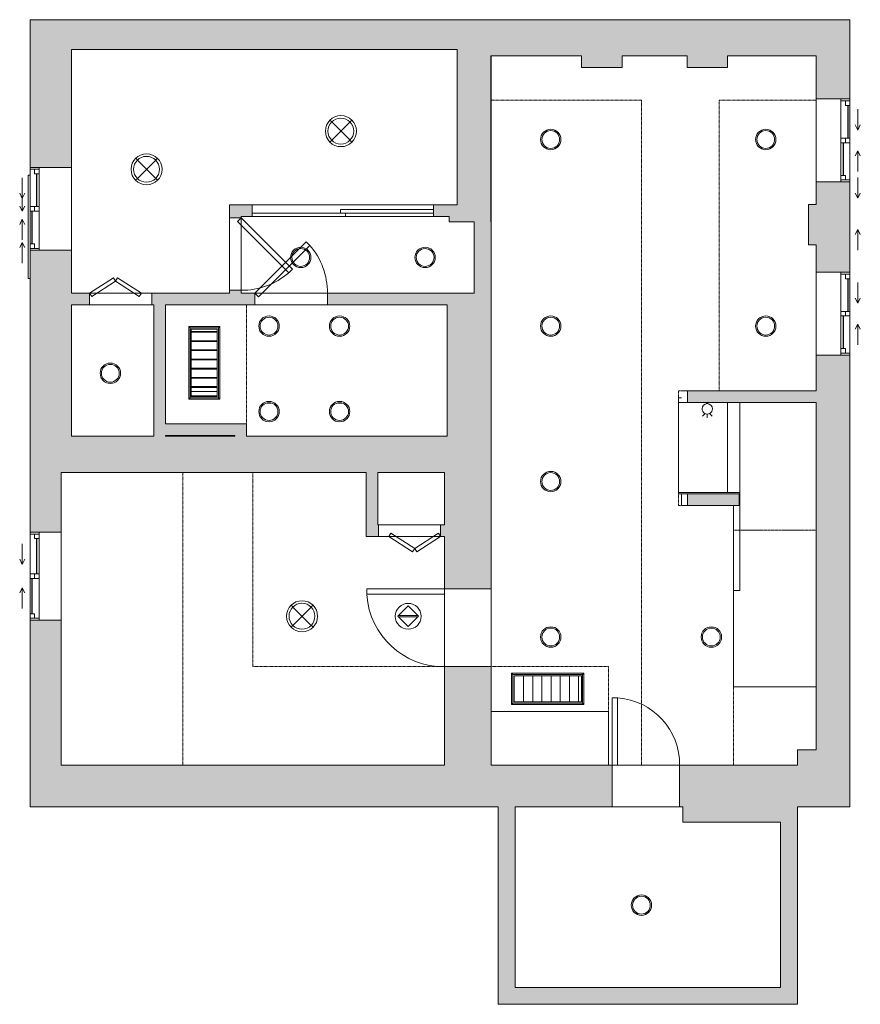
# Model space of a CAD drawing. Header units: inches. Extents: x -243 to 82, y -128 to 252.
import ezdxf

# ---------------------------------------------------------------- set-up
doc = ezdxf.new("R2010")
doc.units = ezdxf.units.IN
doc.header["$MEASUREMENT"] = 0
doc.linetypes.add('Dash', pattern=[0.23622, 0.11811, -0.11811])
doc.linetypes.add('Dash 1_16_', pattern=[0.125, 0.0625, -0.0625])
for name, color, linetype, lineweight in [('A-AREA', 32, 'Dash', 9), ('A-CLNG', 13, 'Continuous', 9), ('A-DETL-THIN', 151, 'Continuous', 9), ('A-DOOR', 31, 'Continuous', 9), ('A-GENM', 13, 'Continuous', 9), ('A-GLAZ', 151, 'Continuous', 9), ('A-WALL', 90, 'Continuous', 9), ('A-WALL-PATT', 111, 'Continuous', 9), ('E-LITE-EQPM', 33, 'Continuous', 9), ('Q-SPCQ', 91, 'Continuous', 9)]:
    doc.layers.add(name, color=color, linetype=linetype, lineweight=lineweight)

# ---------------------------------------------------------------- blocks, each defined once
blk = doc.blocks.new('Planitar - Single Door_Flush Panel - 2_-2_ x 6_-8_-3089463-106 - Basement')
at = {"layer": 'A-DOOR', "lineweight": 18}
for p, q in [((10.99, -8), (10.99, -34)), ((13, -8), (10.99, -8)), ((13, -8), (13, -34)), ((13, -34), (10.99, -34))]:
    blk.add_line(p, q, dxfattribs=at)
at = {"layer": 'A-DOOR'}
blk.add_arc((12.77, -8.3), 25.77, 179.3329, 265.7034, dxfattribs=at)
blk = doc.blocks.new('Planitar - Single Door_Flush Panel - 2_-6_ x 6_-8_-3089484-106 - Basement')
at = {"layer": 'A-DOOR', "lineweight": 18}
for p, q in [((12.99, 9), (12.99, 39)), ((15, 39), (12.99, 39)), ((15, 9), (15, 39)), ((15, 9), (12.99, 9))]:
    blk.add_line(p, q, dxfattribs=at)
at = {"layer": 'A-DOOR'}
blk.add_arc((14.77, 9.3), 29.77, 93.991, 180.5775, dxfattribs=at)
blk = doc.blocks.new('Planitar - Single Door_Flush Panel - 2_-4_ x 6_-8_ _45-3089646-106 - Basement')
at = {"layer": 'A-DOOR', "lineweight": 18}
for p, q in [((12.58, -0.83), (-7.22, -20.63)), ((14, -2.25), (-5.8, -22.05)), ((14, -2.25), (12.58, -0.83)), ((-5.8, -22.05), (-7.22, -20.63))]:
    blk.add_line(p, q, dxfattribs=at)
at = {"layer": 'A-DOOR'}
blk.add_arc((13.46, -2.55), 27.46, 179.3828, 221.1649, dxfattribs=at)
blk = doc.blocks.new('Planitar - Double Sliding Door_Flush Panel - 5_-10_ x 6_-8_-3194229-106 - Basement')
at = {"layer": 'A-DOOR', "lineweight": 18}
for p, q in [((-1, 0.63), (35, 0.63)), ((-1, -0.75), (-1, 0.63)), ((35, 0.63), (35, -0.75)), ((-35, -0.75), (1, -0.75)), ((-35, -2.12), (-35, -0.75)), ((1, -2.12), (-35, -2.12)), ((35, -0.75), (-1, -0.75)), ((1, -0.75), (1, -2.12))]:
    blk.add_line(p, q, dxfattribs=at)
at = {"layer": 'A-DOOR'}
for p, q in [((-1, -0.75), (-1, 0.63)), ((-1, 0.63), (35, 0.63)), ((35, 0.63), (35, -0.75)), ((-35, -2.12), (-35, -0.75)), ((-35, -0.75), (1, -0.75)), ((1, -2.12), (-35, -2.12)), ((35, -0.75), (-1, -0.75)), ((1, -0.75), (1, -2.12))]:
    blk.add_line(p, q, dxfattribs=at)
blk = doc.blocks.new('Planitar - Fold Door - 2_-0_ x 6_-8_-3088876-106 - Basement')
at = {"layer": 'A-DOOR', "lineweight": 18}
for p, q in [((-7.19, -0.98), (-8, -2.25)), ((-8, -2.25), (1.2, -8.09)), ((2, -6.82), (-7.19, -0.98)), ((2, -6.82), (11.19, -0.98)), ((12, -2.25), (2.8, -8.09)), ((11.19, -0.98), (12, -2.25)), ((1.2, -8.09), (2, -6.82)), ((2.8, -8.09), (2, -6.82))]:
    blk.add_line(p, q, dxfattribs=at)
blk = doc.blocks.new('Planitar-Sliding-Double - 60_ x 48_-3165632-106 - Basement')
at = {"layer": 'A-GLAZ'}
for p, q in [((-20, 3.1), (-20, 3.85)), ((-20, 3.85), (20, 3.85)), ((20, 3.85), (20, 3.1))]:
    blk.add_line(p, q, dxfattribs=at)
blk = doc.blocks.new('Plan-Double-Sliding - Plan-Double-Sliding-3099763-106 - Basement')
at = {"layer": 'A-GLAZ'}
for p, q in [((-6, 3.34375), (-8, 4.34375)), ((6, 3.34375), (8, 4.34375)), ((-6, 3.34375), (-14, 3.34375)), ((-6, 3.34375), (-8, 2.34375)), ((6, 3.34375), (8, 2.34375)), ((6, 3.34375), (14, 3.34375))]:
    blk.add_line(p, q, dxfattribs=at)
blk = doc.blocks.new('Plan-Double-Sliding - Plan-Double-Sliding-3100799-106 - Basement')
at = {"layer": 'A-GLAZ'}
for p, q in [((-6, -3.34375), (-14, -3.34375)), ((-6, -3.34375), (-8, -2.34375)), ((-6, -3.34375), (-8, -4.34375)), ((6, -3.34375), (8, -2.34375)), ((6, -3.34375), (8, -4.34375)), ((6, -3.34375), (14, -3.34375))]:
    blk.add_line(p, q, dxfattribs=at)
blk = doc.blocks.new('Plan-Double-Sliding - Plan-Double-Sliding-3156129-106 - Basement')
at = {"layer": 'A-GLAZ'}
for p, q in [((-4, 3.34375), (-6, 4.34375)), ((4, 3.34375), (6, 4.34375)), ((16, 0.34375), (-16, 0.34375)), ((-13.5, 0.34375), (-0.875, 0.34375)), ((-4, 3.34375), (-12, 3.34375)), ((-4, 3.34375), (-6, 2.34375)), ((0.875, 0.34375), (15.25, 0.34375)), ((4, 3.34375), (6, 2.34375)), ((4, 3.34375), (12, 3.34375)), ((-15.25, -3.15625), (-0.875, -3.15625)), ((0.875, -3.15625), (13.5, -3.15625)), ((-16, -12.65625), (16, -12.65625))]:
    blk.add_line(p, q, dxfattribs=at)
at = {"layer": 'A-GLAZ', "lineweight": 18}
for p, q in [((-16, 0.34375), (-16, -12.65625)), ((-16, 0.34375), (-13.5, 0.34375)), ((-15.25, 0.34375), (-15.25, -3.15625)), ((-13.5, 0.34375), (-13.5, -1.40625)), ((-0.875, -3.15625), (-0.875, 0.34375)), ((-0.875, 0.34375), (0.875, 0.34375)), ((0.875, 0.34375), (0.875, -3.15625)), ((15.25, 0.34375), (16, 0.34375)), ((15.25, 0.34375), (15.25, -3.15625)), ((16, -12.65625), (16, 0.34375)), ((-16, -3.15625), (-15.25, -3.15625)), ((-13.5, -1.40625), (-15.25, -1.40625)), ((0.875, -1.40625), (-0.875, -1.40625)), ((-0.875, -3.15625), (0.875, -3.15625)), ((13.5, -1.40625), (13.5, -3.15625)), ((15.25, -1.40625), (13.5, -1.40625)), ((13.5, -3.15625), (16, -3.15625))]:
    blk.add_line(p, q, dxfattribs=at)
at = {"layer": 'A-GLAZ', "lineweight": 25}
for p, q in [((-13.5, -0.53125), (-0.875, -0.53125)), ((0.875, -2.28125), (13.5, -2.28125))]:
    blk.add_line(p, q, dxfattribs=at)
blk = doc.blocks.new('Plan-Double-Sliding - Plan-Double-Sliding-3157604-106 - Basement')
at = {"layer": 'A-GLAZ'}
for p, q in [((-4, 3.34375), (-6, 4.34375)), ((4, 3.34375), (6, 4.34375)), ((16, 0.34375), (-16, 0.34375)), ((-13.5, 0.34375), (-0.875, 0.34375)), ((-4, 3.34375), (-12, 3.34375)), ((-4, 3.34375), (-6, 2.34375)), ((0.875, 0.34375), (15.25, 0.34375)), ((4, 3.34375), (6, 2.34375)), ((4, 3.34375), (12, 3.34375)), ((-15.25, -3.15625), (-0.875, -3.15625)), ((0.875, -3.15625), (13.5, -3.15625)), ((-16, -15.65625), (16, -15.65625))]:
    blk.add_line(p, q, dxfattribs=at)
at = {"layer": 'A-GLAZ', "lineweight": 18}
for p, q in [((-16, 0.34375), (-16, -15.65625)), ((-16, 0.34375), (-13.5, 0.34375)), ((-15.25, 0.34375), (-15.25, -3.15625)), ((-13.5, 0.34375), (-13.5, -1.40625)), ((-0.875, -3.15625), (-0.875, 0.34375)), ((-0.875, 0.34375), (0.875, 0.34375)), ((0.875, 0.34375), (0.875, -3.15625)), ((15.25, 0.34375), (16, 0.34375)), ((15.25, 0.34375), (15.25, -3.15625)), ((16, -15.65625), (16, 0.34375)), ((-16, -3.15625), (-15.25, -3.15625)), ((-13.5, -1.40625), (-15.25, -1.40625)), ((0.875, -1.40625), (-0.875, -1.40625)), ((-0.875, -3.15625), (0.875, -3.15625)), ((13.5, -1.40625), (13.5, -3.15625)), ((15.25, -1.40625), (13.5, -1.40625)), ((13.5, -3.15625), (16, -3.15625))]:
    blk.add_line(p, q, dxfattribs=at)
at = {"layer": 'A-GLAZ', "lineweight": 25}
for p, q in [((-13.5, -0.53125), (-0.875, -0.53125)), ((0.875, -2.28125), (13.5, -2.28125))]:
    blk.add_line(p, q, dxfattribs=at)
blk = doc.blocks.new('Plan-Double-Sliding - Plan-Double-Sliding-3156248-106 - Basement')
at = {"layer": 'A-GLAZ'}
for p, q in [((-4.5, 3.34375), (-6.5, 4.34375)), ((4.5, 3.34375), (6.5, 4.34375)), ((17, 0.34375), (-17, 0.34375)), ((-14.5, 0.34375), (-0.875, 0.34375)), ((-4.5, 3.34375), (-12.5, 3.34375)), ((-4.5, 3.34375), (-6.5, 2.34375)), ((0.875, 0.34375), (16.25, 0.34375)), ((4.5, 3.34375), (6.5, 2.34375)), ((4.5, 3.34375), (12.5, 3.34375)), ((-16.25, -3.15625), (-0.875, -3.15625)), ((0.875, -3.15625), (14.5, -3.15625)), ((-17, -11.65625), (17, -11.65625))]:
    blk.add_line(p, q, dxfattribs=at)
at = {"layer": 'A-GLAZ', "lineweight": 18}
for p, q in [((-17, 0.34375), (-17, -11.65625)), ((-17, 0.34375), (-14.5, 0.34375)), ((-16.25, 0.34375), (-16.25, -3.15625)), ((-14.5, 0.34375), (-14.5, -1.40625)), ((-0.875, -3.15625), (-0.875, 0.34375)), ((-0.875, 0.34375), (0.875, 0.34375)), ((0.875, 0.34375), (0.875, -3.15625)), ((16.25, 0.34375), (17, 0.34375)), ((16.25, 0.34375), (16.25, -3.15625)), ((17, -11.65625), (17, 0.34375)), ((-17, -3.15625), (-16.25, -3.15625)), ((-14.5, -1.40625), (-16.25, -1.40625)), ((0.875, -1.40625), (-0.875, -1.40625)), ((-0.875, -3.15625), (0.875, -3.15625)), ((14.5, -1.40625), (14.5, -3.15625)), ((16.25, -1.40625), (14.5, -1.40625)), ((14.5, -3.15625), (17, -3.15625))]:
    blk.add_line(p, q, dxfattribs=at)
at = {"layer": 'A-GLAZ', "lineweight": 25}
for p, q in [((-14.5, -0.53125), (-0.875, -0.53125)), ((0.875, -2.28125), (14.5, -2.28125))]:
    blk.add_line(p, q, dxfattribs=at)
blk = doc.blocks.new('Recessed Pot Light - 8_-3251174-106 - Basement')
at = {"layer": 'E-LITE-EQPM'}
for start, end in [(360, 180), (180, 360)]:
    blk.add_arc((0, 0), 3.94, start, end, dxfattribs=at)
blk = doc.blocks.new('Ceiling Mounted Light - 2-0_-3254209-106 - Basement')
at = {"layer": 'E-LITE-EQPM'}
for p, q in [((-4.22, 4.26), (-3.49, 3.53)), ((4.22, 4.26), (3.46, 3.5)), ((-3.56, -3.52), (3.52, 3.56)), ((3.56, -3.52), (-3.52, 3.56)), ((-3.52, -3.48), (-4.26, -4.22)), ((3.49, -3.45), (4.26, -4.22))]:
    blk.add_line(p, q, dxfattribs=at)
for centre, radius, start, end in [((0, 0), 6, 360, 180), ((0, 0), 6, 0, 180), ((-0.03, 0.01), 5, 360, 180), ((0, 0), 6, 180, 360), ((0, 0), 6, 180, 360), ((-0.03, 0.01), 5, 180, 360), ((0, 0), 6, 180, 360)]:
    blk.add_arc(centre, radius, start, end, dxfattribs=at)
blk = doc.blocks.new('Smoke Detector - Smoke_Detector_2458-3255871-106 - Basement')
at = {"layer": 'Q-SPCQ'}
for p, q in [((0, 4), (-4, 0)), ((4, 0), (0, 4)), ((-4, 0), (0, -4)), ((3.75, 0.25), (-3.75, 0.25)), ((-3.75, -0.25), (3.75, -0.25)), ((0, -4), (4, 0))]:
    blk.add_line(p, q, dxfattribs=at)
for start, end in [(360, 180), (180, 360)]:
    blk.add_arc((0, 0), 5, start, end, dxfattribs=at)
blk = doc.blocks.new('Air Vent - Ceiling_Access_Hatch_Parametric_14000 2x2_8-3453180-106 - Basement')
at = {"layer": 'Q-SPCQ'}
for p, q in [((-14, 6), (-14, -6)), ((-14, 6), (-13.5, 5.5)), ((14, 6), (-14, 6)), ((-13.5, -5.5), (-13.5, 5.5)), ((-13.5, 5.5), (13.5, 5.5)), ((-13, -5), (-13, 5)), ((13, 5), (-13, 5)), ((-12.88, 5), (-12.88, -5)), ((-9.33, 5), (-9.33, -5)), ((-5.78, 5), (-5.78, -5)), ((-2.23, 5), (-2.23, -5)), ((1.31, 5), (1.31, -5)), ((4.86, 5), (4.86, -5)), ((8.41, 5), (8.41, -5)), ((11.96, 5), (11.96, -5)), ((13, 5), (13, -5)), ((13.5, 5.5), (14, 6)), ((13.5, 5.5), (13.5, -5.5)), ((14, -6), (14, 6)), ((-14, -6), (-13.5, -5.5)), ((-14, -6), (14, -6)), ((13.5, -5.5), (-13.5, -5.5)), ((13, -5), (-13, -5)), ((14, -6), (13.5, -5.5))]:
    blk.add_line(p, q, dxfattribs=at)
blk = doc.blocks.new('Air Vent - Ceiling_Access_Hatch_Parametric_14000 2x2_8-3453158-106 - Basement')
at = {"layer": 'Q-SPCQ'}
for p, q in [((-14, 6), (-14, -6)), ((-14, 6), (-13.5, 5.5)), ((14, 6), (-14, 6)), ((-13.5, -5.5), (-13.5, 5.5)), ((-13.5, 5.5), (13.5, 5.5)), ((-13, -5), (-13, 5)), ((13, 5), (-13, 5)), ((-12.88, 5), (-12.88, -5)), ((-12.7, -5), (-12.7, 5)), ((-9.45, 5), (-9.45, -5)), ((-9.33, 5), (-9.33, -5)), ((-9.16, -5), (-9.16, 5)), ((-5.9, 5), (-5.9, -5)), ((-5.78, 5), (-5.78, -5)), ((-5.61, -5), (-5.61, 5)), ((-2.36, 5), (-2.36, -5)), ((-2.23, 5), (-2.23, -5)), ((-2.06, -5), (-2.06, 5)), ((1.19, 5), (1.19, -5)), ((1.31, 5), (1.31, -5)), ((1.49, -5), (1.49, 5)), ((4.74, 5), (4.74, -5)), ((4.86, 5), (4.86, -5)), ((5.04, -5), (5.04, 5)), ((8.29, 5), (8.29, -5)), ((8.41, 5), (8.41, -5)), ((8.58, -5), (8.58, 5)), ((11.83, 5), (11.83, -5)), ((11.96, 5), (11.96, -5)), ((12.13, -5), (12.13, 5)), ((13, 5), (13, -5)), ((13.5, 5.5), (14, 6)), ((13.5, 5.5), (13.5, -5.5)), ((14, -6), (14, 6)), ((-14, -6), (-13.5, -5.5)), ((-14, -6), (14, -6)), ((13.5, -5.5), (-13.5, -5.5)), ((13, -5), (-13, -5)), ((14, -6), (13.5, -5.5))]:
    blk.add_line(p, q, dxfattribs=at)
blk = doc.blocks.new('Wall Mounted Light - 4_-3434917-106 - Basement')
at = {"layer": 'E-LITE-EQPM'}
for p, q in [((-0.84, 9.06), (-1.9, 10.13)), ((0, 9.25), (0, 10.75)), ((0.84, 9.06), (1.9, 10.13)), ((0.25, 5.25), (-0.25, 5.25)), ((-0.25, 5.25), (-0.25, 4.76)), ((0.25, 4.76), (0.25, 5.25))]:
    blk.add_line(p, q, dxfattribs=at)
for start, end in [(360, 180), (180, 360)]:
    blk.add_arc((0, 7.25), 2, start, end, dxfattribs=at)
blk = doc.blocks.new('Fireplace - 600mm-3443965-106 - Basement')
at = {"layer": 'A-GENM'}
for p, q in [((-22.62, -3.94), (22.63, -3.94)), ((-22.62, -24.69), (-22.62, -3.94)), ((22.63, -3.94), (-22.62, -3.94)), ((-22.62, -3.94), (-22.62, -24.69)), ((22.63, -3.94), (22.63, -24.69)), ((22.63, -24.69), (22.63, -3.94)), ((22.63, -24.69), (-22.62, -24.69)), ((-22.62, -24.69), (22.63, -24.69))]:
    blk.add_line(p, q, dxfattribs=at)

msp = doc.modelspace()

# ---------------------------------------------------------------- hatches: boundary and pattern name
at = {"layer": 'A-WALL-PATT'}
for color, points in [(9, [(-222.55, 240), (-73.7, 240), (-73.7, 251.5), (-238.55, 251.5), (-238.55, 240)]), (9, [(-60.7, 180), (-60.7, 251.5), (-73.7, 251.5), (-73.7, 180)]), (254, [(23.58, 237.5), (23.58, 251.5), (-60.7, 251.5), (-60.7, 237.5), (-10.83, 237.5)]), (254, [(30.7, 233), (30.7, 251.5), (23.58, 251.5), (23.58, 237.5), (15.08, 237.5), (15.08, 233), (30.01, 233)]), (254, [(30.7, 237.5), (77.95, 237.5), (77.95, 251.5), (30.7, 251.5)]), (9, [(-25.72, 233), (-9.92, 233), (-9.92, 237.5), (-25.72, 237.5)]), (9, [(-67.05, 173.5), (-60.7, 173.5), (-60.7, 180), (-76.7, 180), (-76.7, 173.5)]), (9, [(77.95, 164.56), (77.95, 180.2), (61.95, 180.2), (61.95, 164.56), (64.95, 164.56)]), (9, [(-67.05, 143.75), (-60.55, 143.75), (-60.55, 173.5), (-67.05, 173.5), (-67.05, 146)]), (9, [(-190.8, 90.75), (-186.3, 90.75), (-186.3, 141.5), (-190.8, 141.5), (-190.8, 92.37)]), (9, [(-60.55, 90.75), (-60.55, 143.75), (-77.55, 143.75), (-77.55, 90.75)]), (9, [(15.21, 103.79), (64.95, 103.79), (64.95, 108.29), (15.21, 108.29)]), (254, [(64.95, 65.23), (77.95, 65.23), (77.95, 99.39), (64.95, 99.39), (64.95, 92.37)]), (9, [(-186.3, 91), (-159.55, 91), (-159.55, 95.5), (-186.3, 95.5), (-186.3, 92.37)]), (9, [(-155.05, 90.75), (-155.05, 95.5), (-159.55, 95.5), (-159.55, 90.75)]), (9, [(-60.55, 76.75), (-60.55, 90.75), (-226.55, 90.75), (-226.55, 76.75), (-78.55, 76.75)]), (9, [(-104.3, 52), (-104.3, 76.75), (-108.8, 76.75), (-108.8, 52)]), (9, [(15.21, 64.06), (35.2, 64.06), (35.2, 68.56), (15.21, 68.56)]), (9, [(57.7, -52.25), (64.95, -52.25), (64.95, -30.25), (57.7, -30.25), (57.7, -36.25)]), (254, [(-15.3, -52.25), (-15.3, -36.25), (-238.55, -36.25), (-238.55, -52.25), (-51.3, -52.25)]), (254, [(13.45, -58.25), (19.7, -58.25), (19.7, -36.25), (13.45, -36.25), (13.45, -52.25)]), (254, [(51.2, -58.25), (51.2, -36.25), (19.7, -36.25), (19.7, -58.25), (30.01, -58.25)]), (9, [(57.7, -122), (57.7, -36.25), (51.2, -36.25), (51.2, -122)]), (9, [(-51.3, -122), (-51.3, -52.25), (-57.8, -52.25), (-57.8, -122), (-51.67, -122)]), (9, [(-57.8, -128.5), (57.7, -128.5), (57.7, -122), (-57.8, -122)])]:
    msp.add_hatch(color=color, dxfattribs=at).paths.add_polyline_path(points, flags=0)
h = msp.add_hatch(color=9, dxfattribs=at)
h.paths.add_polyline_path([(-238.55, 90.75), (-222.55, 90.75), (-222.55, 162.5), (-238.55, 162.5), (-238.55, 146.07)], flags=0)
h.paths.add_polyline_path([(-238.55, 194.5), (-222.55, 194.5), (-222.55, 240), (-238.55, 240)], flags=0)
h = msp.add_hatch(color=254, dxfattribs=at)
h.paths.add_polyline_path([(77.95, 180.2), (77.95, 188.91), (64.95, 188.91), (64.95, 180.2)], flags=0)
h.paths.add_polyline_path([(64.95, 220.91), (77.95, 220.91), (77.95, 237.5), (64.95, 237.5)], flags=0)
h = msp.add_hatch(color=9, dxfattribs=at)
h.paths.add_polyline_path([(-157.05, 146), (-157.05, 147.06), (-161.55, 147.06), (-161.55, 146)], flags=0)
h.paths.add_polyline_path([(-161.55, 175.06), (-157.05, 175.06), (-157.05, 180), (-161.55, 180)], flags=0)
h = msp.add_hatch(color=9, dxfattribs=at)
h.paths.add_polyline_path([(-82.77, 175.5), (-76.7, 175.5), (-76.7, 180), (-82.77, 180), (-82.77, 176.88)], flags=0)
h.paths.add_polyline_path([(-157.05, 175.5), (-152.77, 175.5), (-152.77, 180), (-157.05, 180), (-157.05, 176.88)], flags=0)
h = msp.add_hatch(color=254, dxfattribs=at)
h.paths.add_polyline_path([(64.95, -52.25), (77.95, -52.25), (77.95, 65.23), (64.95, 65.23), (64.95, -30.25)], flags=0)
h.paths.add_polyline_path([(64.95, 99.39), (77.95, 99.39), (77.95, 122.04), (64.95, 122.04), (64.95, 103.79)], flags=0)
h.paths.add_polyline_path([(77.95, 154.04), (77.95, 164.56), (64.95, 164.56), (64.95, 154.04)], flags=0)
h = msp.add_hatch(color=9, dxfattribs=at)
h.paths.add_polyline_path([(-153.76, 141.5), (-151.77, 141.5), (-151.77, 146), (-191.57, 146), (-191.57, 141.5), (-174.18, 141.5)], flags=0)
h.paths.add_polyline_path([(-222.55, 141.5), (-215.57, 141.5), (-215.57, 146), (-222.55, 146)], flags=0)
h.paths.add_polyline_path([(-77.55, 141.5), (-77.55, 143.75), (-67.05, 143.75), (-67.05, 146), (-123.77, 146), (-123.77, 141.5), (-92.5, 141.5)], flags=0)
h = msp.add_hatch(color=9, dxfattribs=at)
h.paths.add_polyline_path([(-238.55, -36.25), (-226.55, -36.25), (-226.55, 19.75), (-238.55, 19.75)], flags=0)
h.paths.add_polyline_path([(-238.55, 53.75), (-226.55, 53.75), (-226.55, 90.75), (-238.55, 90.75)], flags=0)
h = msp.add_hatch(color=9, dxfattribs=at)
h.paths.add_polyline_path([(-60.55, -36.25), (-60.55, 1.81), (-78.55, 1.81), (-78.55, -36.25)], flags=0)
h.paths.add_polyline_path([(-60.55, 31.81), (-60.55, 76.75), (-78.55, 76.75), (-78.55, 31.81)], flags=0)
h = msp.add_hatch(color=9, dxfattribs=at)
h.paths.add_polyline_path([(-80.05, 52), (-78.55, 52), (-78.55, 56.5), (-80.05, 56.5)], flags=0)
h.paths.add_polyline_path([(-104.05, 52), (-104.05, 56.5), (-104.3, 56.5), (-104.3, 52)], flags=0)
h = msp.add_hatch(color=254, dxfattribs=at)
h.paths.add_polyline_path([(13.45, -52.25), (13.45, -36.25), (12.2, -36.25), (12.2, -52.25)], flags=0)
h.paths.add_polyline_path([(-13.8, -52.25), (-13.8, -36.25), (-15.3, -36.25), (-15.3, -52.25)], flags=0)

# ---------------------------------------------------------------- linework, layer by layer
at = {"layer": 'A-AREA'}
msp.add_line((64.95, 54.44), (33.2, 54.44), dxfattribs=at)
at = {"layer": 'A-CLNG'}
for p, q in [((-60.55, 173.5), (-60.55, 237.5)), ((-116.77, 175.5), (-82.77, 175.5)), ((12.99, 105.56), (11.76, 105.56)), ((11.76, 105.56), (11.76, 68.56)), ((30.7, 103.79), (30.7, 69)), ((35.45, 103.79), (35.45, 69)), ((11.76, 68.56), (12.99, 68.56)), ((32.95, 64.06), (32.95, -5.94)), ((-78.55, 31.81), (-78.55, 1.81)), ((32.95, -5.94), (64.95, -5.94))]:
    msp.add_line(p, q, dxfattribs=at)
at = {"layer": 'A-CLNG', "linetype": 'Dash 1_16_'}
for p, q in [((-60.7, 220.5), (-60.55, 220.5)), ((-2.55, 220.5), (-60.7, 220.5)), ((-2.55, -36.25), (-2.55, 220.5)), ((64.95, 220.5), (27.45, 220.5)), ((27.45, 220.5), (27.45, 108.29)), ((-155.05, 141.5), (-155.05, 95.5)), ((12.99, 108.29), (11.76, 108.29)), ((11.76, 108.29), (11.76, 64.06)), ((-179.61, -36.25), (-179.61, 76.75)), ((-152.55, 76.75), (-152.55, 1.81)), ((11.76, 64.06), (12.99, 64.06)), ((32.95, 64.06), (32.95, -36.25)), ((-152.55, 1.81), (-78.55, 1.81)), ((-60.55, 1.81), (-15.3, 1.81)), ((-15.3, 1.81), (-15.3, -15.5))]:
    msp.add_line(p, q, dxfattribs=at)
at = {"layer": 'A-CLNG'}
for centre, start, end in [((-37.55, 205.25), 360, 180), ((-37.55, 205.25), 180, 0), ((45.45, 205.25), 360, 180), ((45.45, 205.25), 180, 0), ((-134.05, 159.75), 0, 180), ((-134.05, 159.75), 180, 0), ((-86.05, 159.75), 0, 180), ((-86.05, 159.75), 180, 0), ((-146.3, 133.25), 0, 180), ((-146.3, 133.25), 180, 0), ((-119.05, 133.25), 0, 180), ((-119.05, 133.25), 180, 0), ((-37.55, 133.25), 0, 180), ((-37.55, 133.25), 180, 0), ((45.45, 133.25), 360, 180), ((45.45, 133.25), 180, 0), ((-207.55, 115.04), 0, 180), ((-207.55, 115.04), 180, 0), ((-146.3, 100.25), 0, 180), ((-119.05, 100.25), 0, 180), ((-146.3, 100.25), 180, 0), ((-119.05, 100.25), 180, 0), ((-37.55, 73.25), 360, 180), ((-37.55, 73.25), 180, 0), ((-37.55, 13.25), 360, 180), ((24.45, 13.25), 360, 180), ((-37.55, 13.25), 180, 360), ((24.45, 13.25), 180, 360), ((-2.55, -90.25), 360, 180), ((-2.55, -90.25), 180, 0)]:
    msp.add_arc(centre, 3.44, start, end, dxfattribs=at)
at = {"layer": 'A-DETL-THIN'}
msp.add_line((30.58, 251.5), (77.95, 251.5), dxfattribs=at)
at = {"layer": 'A-WALL'}
for p, q in [((-238.55, 251.5), (30.7, 251.5)), ((-238.55, 194.5), (-238.55, 251.5)), ((77.95, 251.5), (77.95, 220.91)), ((-73.7, 240), (-222.55, 240)), ((-222.55, 240), (-222.55, 194.5)), ((-73.7, 180), (-73.7, 240)), ((-60.7, 237.5), (-60.7, 173.5)), ((-25.72, 237.5), (-60.7, 237.5)), ((-25.72, 233), (-25.72, 237.5)), ((15.08, 237.5), (-9.92, 237.5)), ((-9.92, 237.5), (-9.92, 233)), ((15.08, 233), (15.08, 237.5)), ((30.7, 237.5), (64.95, 237.5)), ((30.7, 233), (30.7, 237.5)), ((64.95, 237.5), (64.95, 220.91)), ((-9.92, 233), (-25.72, 233)), ((30.7, 233), (15.08, 233)), ((64.95, 180.2), (64.95, 188.91)), ((77.95, 188.91), (77.95, 154.04)), ((-161.55, 180), (-161.55, 146)), ((-73.7, 180), (-161.55, 180)), ((-152.77, 180), (-152.77, 176.88)), ((-82.77, 178.26), (-82.77, 180)), ((61.95, 164.56), (61.95, 180.2)), ((61.95, 180.2), (64.95, 180.2)), ((-157.05, 175.06), (-161.55, 175.06)), ((-157.05, 146), (-157.05, 175.5)), ((-152.77, 175.5), (-157.05, 175.5)), ((-82.77, 175.5), (-82.77, 176.88)), ((-82.77, 175.5), (-76.7, 175.5)), ((-76.7, 173.5), (-76.7, 175.5)), ((-67.05, 173.5), (-76.7, 173.5)), ((-67.05, 146), (-67.05, 173.5)), ((-60.7, 173.5), (-60.55, 173.5)), ((-60.55, 173.5), (-60.55, -15.5)), ((64.95, 164.56), (61.95, 164.56)), ((64.95, 164.56), (64.95, 154.04)), ((-238.55, 53.75), (-238.55, 162.5)), ((-222.55, 162.5), (-222.55, 146)), ((-161.55, 146), (-222.55, 146)), ((-215.57, 146), (-215.57, 141.5)), ((-191.57, 141.5), (-191.57, 146)), ((-161.55, 147.06), (-157.05, 147.06)), ((-157.05, 146), (-67.05, 146)), ((-151.77, 146), (-151.77, 141.5)), ((-123.77, 141.5), (-123.77, 146)), ((-222.55, 141.5), (-222.55, 90.75)), ((-222.55, 141.5), (-190.8, 141.5)), ((-190.8, 90.75), (-190.8, 141.5)), ((-77.55, 141.5), (-186.3, 141.5)), ((-186.3, 141.5), (-186.3, 95.5)), ((-77.55, 90.75), (-77.55, 141.5)), ((64.95, 122.04), (64.95, 108.29)), ((77.95, -52.25), (77.95, 122.04)), ((-166.3, 108.06), (-176.3, 108.06)), ((12.99, 108.29), (64.95, 108.29)), ((15.21, 103.79), (15.21, 108.29)), ((-147.11, 103.56), (-145.48, 103.56)), ((-119.86, 103.56), (-118.23, 103.56)), ((64.95, 103.79), (11.76, 103.79)), ((64.95, -30.25), (64.95, 103.79)), ((-186.3, 95.5), (-155.05, 95.5)), ((-155.05, 95.5), (-155.05, 90.75)), ((-222.55, 90.75), (-190.8, 90.75)), ((-186.3, 91), (-186.3, 90.75)), ((-159.55, 91), (-186.3, 91)), ((-186.3, 90.75), (-159.55, 90.75)), ((-159.55, 90.75), (-159.55, 91)), ((-155.05, 90.75), (-77.55, 90.75)), ((-226.55, 76.75), (-226.55, 53.75)), ((-108.8, 76.75), (-226.55, 76.75)), ((-108.8, 52), (-108.8, 76.75)), ((-78.55, 76.75), (-104.3, 76.75)), ((-104.3, 76.75), (-104.3, 56.5)), ((-78.55, 56.5), (-78.55, 76.75)), ((35.45, 69), (11.76, 69)), ((12.99, 68.56), (35.2, 68.56)), ((12.99, 68.56), (12.99, 64.06)), ((15.21, 64.06), (15.21, 68.56)), ((35.2, 68.56), (35.2, 64.06)), ((35.45, 31.25), (35.45, 69)), ((35.2, 64.06), (12.99, 64.06)), ((-78.55, 56.5), (-104.3, 56.5)), ((-104.05, 56.5), (-104.05, 52)), ((-80.05, 52), (-80.05, 56.5)), ((-108.8, 52), (-78.55, 52)), ((-78.55, 31.81), (-78.55, 52)), ((-60.55, 31.81), (-78.55, 31.81)), ((35.45, 31.25), (32.95, 31.25)), ((-238.55, -52.25), (-238.55, 19.75)), ((-226.55, 19.75), (-226.55, -36.25)), ((-78.55, -36.25), (-78.55, 1.81)), ((-78.55, 1.81), (-60.55, 1.81)), ((57.7, -30.25), (64.95, -30.25)), ((57.7, -36.25), (57.7, -30.25)), ((-226.55, -36.25), (-78.55, -36.25)), ((57.7, -36.25), (-15.3, -36.25)), ((-13.8, -36.25), (-13.8, -52.25)), ((12.2, -36.25), (12.2, -52.25)), ((-238.55, -52.25), (-57.8, -52.25)), ((-57.8, -128.5), (-57.8, -52.25)), ((-51.3, -52.25), (-51.3, -122)), ((-51.3, -52.25), (13.45, -52.25)), ((13.45, -52.25), (13.45, -58.25)), ((57.7, -52.25), (57.7, -128.5)), ((57.7, -52.25), (77.95, -52.25)), ((51.2, -58.25), (13.45, -58.25)), ((51.2, -122), (51.2, -58.25)), ((-51.3, -122), (51.2, -122)), ((57.7, -128.5), (-57.8, -128.5))]:
    msp.add_line(p, q, dxfattribs=at)

# ---------------------------------------------------------------- block references
at = {"layer": 'A-DOOR'}
for name, p, rotation in [('Planitar - Single Door_Flush Panel - 2_-4_ x 6_-8_ _45-3089646-106 - Basement', (-159.3, 161.06), 89.9999999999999), ('Planitar - Single Door_Flush Panel - 2_-4_ x 6_-8_ _45-3089646-106 - Basement', (-137.77, 143.75), 180), ('Planitar - Fold Door - 2_-0_ x 6_-8_-3088876-106 - Basement', (-203.57, 143.75), 180), ('Planitar - Single Door_Flush Panel - 2_-6_ x 6_-8_-3089484-106 - Basement', (-69.55, 16.81), 89.99999999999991), ('Planitar - Single Door_Flush Panel - 2_-2_ x 6_-8_-3089463-106 - Basement', (-0.8, -44.25), 180)]:
    msp.add_blockref(name, p, dxfattribs=dict(at, rotation=rotation))
for name, p in [('Planitar - Double Sliding Door_Flush Panel - 5_-10_ x 6_-8_-3194229-106 - Basement', (-117.77, 177.63)), ('Planitar - Fold Door - 2_-0_ x 6_-8_-3088876-106 - Basement', (-92.05, 54.25))]:
    msp.add_blockref(name, p, dxfattribs=at)
at = {"layer": 'A-GENM', "lineweight": 25, "rotation": 180}
msp.add_blockref('Fireplace - 600mm-3443965-106 - Basement', (-37.92, -40.19), dxfattribs=at)
at = {"layer": 'A-GLAZ'}
for name, p, rotation in [('Plan-Double-Sliding - Plan-Double-Sliding-3156129-106 - Basement', (77.61, 204.91), 269.9999999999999), ('Plan-Double-Sliding - Plan-Double-Sliding-3157604-106 - Basement', (-238.2, 178.5), 89.99999999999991), ('Planitar-Sliding-Double - 60_ x 48_-3165632-106 - Basement', (-235.45, 171.56), 89.99999999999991), ('Plan-Double-Sliding - Plan-Double-Sliding-3100799-106 - Basement', (77.61, 176.59), 89.99999999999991), ('Plan-Double-Sliding - Plan-Double-Sliding-3099763-106 - Basement', (-238.2, 171.56), 89.99999999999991), ('Plan-Double-Sliding - Plan-Double-Sliding-3156129-106 - Basement', (77.61, 138.04), 269.9999999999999), ('Plan-Double-Sliding - Plan-Double-Sliding-3156248-106 - Basement', (-238.2, 36.75), 89.99999999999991)]:
    msp.add_blockref(name, p, dxfattribs=dict(at, rotation=rotation))
at = {"layer": 'E-LITE-EQPM'}
for name, p in [('Ceiling Mounted Light - 2-0_-3254209-106 - Basement', (-118.55, 208.5)), ('Recessed Pot Light - 8_-3251174-106 - Basement', (-37.55, 205.25)), ('Recessed Pot Light - 8_-3251174-106 - Basement', (45.45, 205.25)), ('Ceiling Mounted Light - 2-0_-3254209-106 - Basement', (-193.55, 193.75)), ('Recessed Pot Light - 8_-3251174-106 - Basement', (-134.05, 159.75)), ('Recessed Pot Light - 8_-3251174-106 - Basement', (-86.05, 159.75)), ('Recessed Pot Light - 8_-3251174-106 - Basement', (-146.3, 133.25)), ('Recessed Pot Light - 8_-3251174-106 - Basement', (-119.05, 133.25)), ('Recessed Pot Light - 8_-3251174-106 - Basement', (-37.55, 133.25)), ('Recessed Pot Light - 8_-3251174-106 - Basement', (45.45, 133.25)), ('Recessed Pot Light - 8_-3251174-106 - Basement', (-207.55, 115.04)), ('Recessed Pot Light - 8_-3251174-106 - Basement', (-146.3, 100.25)), ('Recessed Pot Light - 8_-3251174-106 - Basement', (-119.05, 100.25)), ('Recessed Pot Light - 8_-3251174-106 - Basement', (-37.55, 73.25)), ('Ceiling Mounted Light - 2-0_-3254209-106 - Basement', (-133.55, 21.25)), ('Recessed Pot Light - 8_-3251174-106 - Basement', (-37.55, 13.25)), ('Recessed Pot Light - 8_-3251174-106 - Basement', (24.45, 13.25)), ('Recessed Pot Light - 8_-3251174-106 - Basement', (-2.55, -90.25))]:
    msp.add_blockref(name, p, dxfattribs=at)
at = {"layer": 'E-LITE-EQPM', "rotation": 180}
msp.add_blockref('Wall Mounted Light - 4_-3434917-106 - Basement', (22.87, 108.56), dxfattribs=at)
at = {"layer": 'Q-SPCQ', "rotation": 89.9999999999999}
msp.add_blockref('Air Vent - Ceiling_Access_Hatch_Parametric_14000 2x2_8-3453158-106 - Basement', (-171.3, 119.04), dxfattribs=at)
at = {"layer": 'Q-SPCQ'}
for name, p in [('Smoke Detector - Smoke_Detector_2458-3255871-106 - Basement', (-92.55, 21.25)), ('Air Vent - Ceiling_Access_Hatch_Parametric_14000 2x2_8-3453180-106 - Basement', (-38.73, -6.75))]:
    msp.add_blockref(name, p, dxfattribs=at)

doc.saveas('drawing.dxf')
